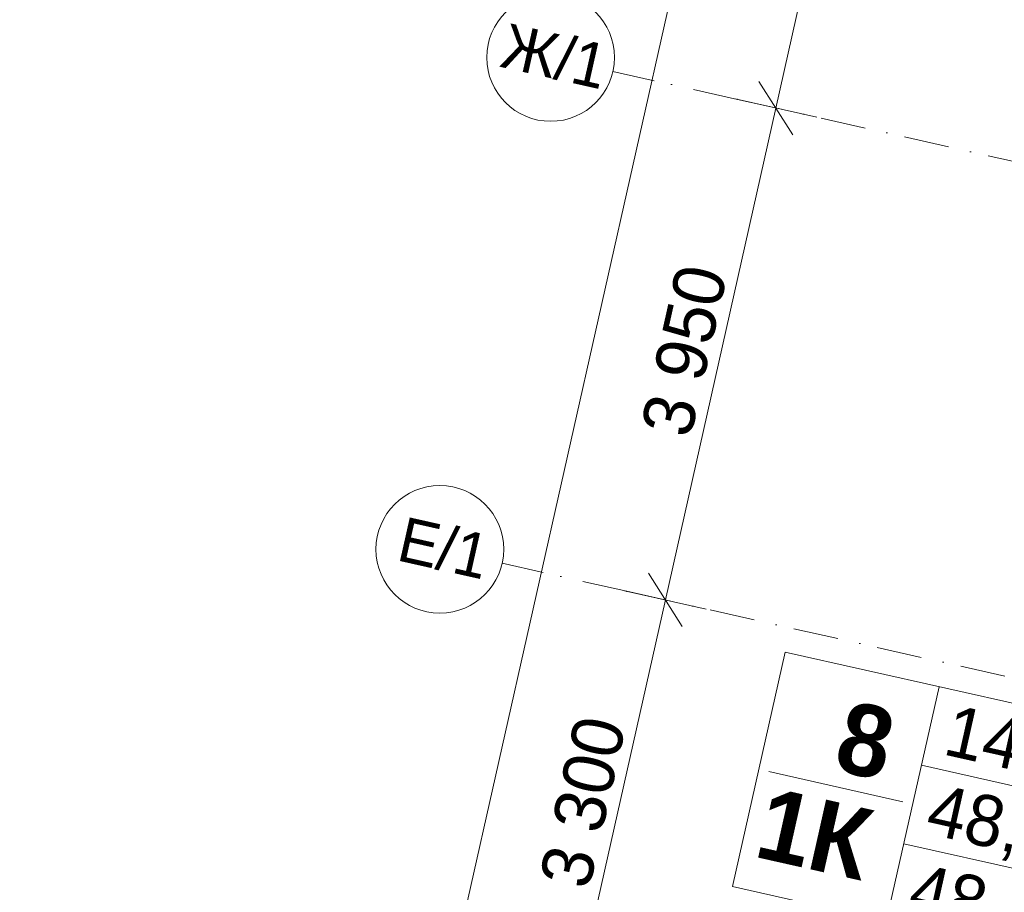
# Model space of a CAD drawing. Header units: millimetres. Extents: x -7213913 to -6930480, y 6129472 to 6353620.
# Tile 44 of 256: x -7212956 to -7205246, y 6176516 to 6183354. Entities that reach past the tile are written whole.
import ezdxf
from ezdxf.enums import TextEntityAlignment as Align

# ---------------------------------------------------------------- set-up
doc = ezdxf.new("R2010")
doc.units = ezdxf.units.MM
doc.header["$MEASUREMENT"] = 0
doc.linetypes.add('Штрихпунктирная', pattern=[670.277762, 352.777767, -176.388884, 0, -141.111112])
doc.layers.add('S - квартира_маркер.АР', color=7, linetype='Continuous')
doc.layers.add('АР-Чертеж-Оси_Осевые размеры.АР', color=7, linetype='Continuous')
for name, color, linetype, lineweight in [('S - квартира_маркер.АР_Ном._пера__1', 7, 'Continuous', 0), ('АР-Чертеж-Оси_Осевые размеры.АР_Ном._пера__1', 7, 'Continuous', 0), ('АР-Чертеж-Оси_Осевые размеры.АР_Ном._пера__120', 7, 'Continuous', 0)]:
    doc.layers.add(name, color=color, linetype=linetype, lineweight=lineweight)
doc.styles.add('РЎР“Р•РќР•Р\xa0Р\x98Р\xa0_РЎРўР\x98Р›Р¬_5', font='GOTHIC.TTF')
doc.styles.add('РЎР“Р•РќР•Р\xa0Р\x98Р\xa0_РЎРўР\x98Р›Р¬_6', font='GOTHICB.TTF')
doc.dimstyles.new('СГЕНЕРИР_СТИЛЬ__1', dxfattribs={"dimtxt": 400, "dimasz": 332.5, "dimexe": 0.18, "dimexo": 0.0625, "dimgap": 0, "dimtad": 1, "dimdec": 0, "dimzin": 0, "dimdsep": 46, "dimtxsty": 'РЎР“Р•РќР•Р\xa0Р\x98Р\xa0_РЎРўР\x98Р›Р¬_5', "dimblk": 'ARROWHEAD_6', "dimblk1": 'ARROWHEAD_6', "dimblk2": 'ARROWHEAD_6', "dimcen": 0.09, "dimse1": 1, "dimse2": 1, "dimclrd": 7, "dimclre": 7, "dimclrt": 7, "dimazin": 0, "dimtfac": 1, "dimtdec": 4, "dimtmove": 0, "dimatfit": 3, "dimfxl": 1, "dimtolj": 1, "dimtzin": 0, "dimarcsym": 0})
doc.dimstyles.new('СГЕНЕРИР_СТИЛЬ__2', dxfattribs={"dimtxt": 400, "dimasz": 332.5, "dimexe": 0.18, "dimexo": 0.0625, "dimgap": 0, "dimtad": 1, "dimdec": 0, "dimzin": 0, "dimdsep": 46, "dimtxsty": 'РЎР“Р•РќР•Р\xa0Р\x98Р\xa0_РЎРўР\x98Р›Р¬_5', "dimblk": 'ARROWHEAD_6', "dimblk1": 'ARROWHEAD_6', "dimblk2": 'ARROWHEAD_6', "dimcen": 0.09, "dimse1": 1, "dimse2": 1, "dimclrd": 7, "dimclre": 7, "dimclrt": 7, "dimazin": 0, "dimtfac": 1, "dimtdec": 4, "dimtmove": 2, "dimatfit": 3, "dimfxl": 1, "dimtolj": 1, "dimtzin": 0, "dimarcsym": 0})

# ---------------------------------------------------------------- blocks, each defined once
blk = doc.blocks.new('labelLabPP_FlatE34FrameRed3d[100]_10', base_point=(-7207010, 6177816.8))
at = {"layer": 'S - квартира_маркер.АР_Ном._пера__1', "color": 7, "linetype": 'Continuous', "lineweight": 0}
for p, q in [((-7206961.7, 6178397.3), (-7207373.9, 6176561.8)), ((-7206961.7, 6178397.3), (-7204285.9, 6177796.3)), ((-7205757.4, 6178126.8), (-7206169.7, 6176291.3)), ((-7204285.9, 6177796.3), (-7204698.1, 6175960.8)), ((-7205895.5, 6177511.9), (-7204424, 6177181.4)), ((-7207089.7, 6177462), (-7206041.6, 6177226.6)), ((-7206033.7, 6176896.9), (-7204562.1, 6176566.4)), ((-7207373.9, 6176561.8), (-7204698.1, 6175960.8))]:
    blk.add_line(p, q, dxfattribs=at)
at = {"layer": 'S - квартира_маркер.АР_Ном._пера__1', "color": 7, "lineweight": 0}
for tag, height, style, p in [('TS_FLATNUMBER', 560, 'РЎР“Р•РќР•Р\xa0Р\x98Р\xa0_РЎРўР\x98Р›Р¬_6', (-7205927.7, 6177615.6)), ('TS_POSTFIXNUMROOMS', 560, 'РЎР“Р•РќР•Р\xa0Р\x98Р\xa0_РЎРўР\x98Р›Р¬_6', (-7206103, 6176835.1)), ('TS_LIVING_ROOM_AREA', 400, 'РЎР“Р•РќР•Р\xa0Р\x98Р\xa0_РЎРўР\x98Р›Р¬_5', (-7204387.5, 6177501.7)), ('TS_WITHOUTBALK', 400, 'РЎР“Р•РќР•Р\xa0Р\x98Р\xa0_РЎРўР\x98Р›Р¬_5', (-7204526.3, 6176883.8)), ('TS_ALLSQUARE', 400, 'РЎР“Р•РќР•Р\xa0Р\x98Р\xa0_РЎРўР\x98Р›Р¬_5', (-7204666.5, 6176259.3))]:
    blk.add_attdef(tag, text='', height=height, rotation=347.34172, dxfattribs=dict(at, style=style)).set_placement(p, align=Align.MIDDLE_RIGHT)
blk = doc.blocks.new('*D880', base_point=(-6566190.3, 6562677.8))
at = {"layer": 'АР-Чертеж-Оси_Осевые размеры.АР_Ном._пера__1', "color": 7, "linetype": 'Continuous', "lineweight": 0, "transparency": 16777216}
for p, q in [((-7205367.1, 6190086.5), (-7205912.7, 6187657)), ((-7205780.3, 6187448), (-7206045.1, 6187866.1)), ((-7206232.9, 6187728.9), (-7205592.6, 6187585.1)), ((-7205912.7, 6187657), (-7207034.7, 6182661.5)), ((-7206902.3, 6182452.4), (-7207167.1, 6182870.6)), ((-7207354.8, 6182733.4), (-7206714.5, 6182589.6)), ((-7207034.7, 6182661.5), (-7207900.3, 6178807.5))]:
    blk.add_line(p, q, dxfattribs=at)
at = {"layer": 'АР-Чертеж-Оси_Осевые размеры.АР_Ном._пера__1', "color": 7, "lineweight": 0, "transparency": 16777216, "insert": (-7206706.2, 6184489), "char_height": 400, "attachment_point": 7, "rotation": 77.34172, "style": 'РЎР“Р•РќР•Р\xa0Р\x98Р\xa0_РЎРўР\x98Р›Р¬_5'}
blk.add_mtext('\\A1;{\\pql;\\fCentury Gothic|b0|i0|c204|p0;\\W1.000000;5\xa0120}', dxfattribs=at)
blk = doc.blocks.new('ARROWHEAD_6')
at = {"color": 0, "linetype": 'Continuous', "lineweight": 0}
for p, q in [((-0.5, -0.5), (0.5, 0.5)), ((0, 0), (-1, 0))]:
    blk.add_line(p, q, dxfattribs=at)
blk = doc.blocks.new('*D881', base_point=(-6566190.3, 6562677.8))
at = {"layer": 'АР-Чертеж-Оси_Осевые размеры.АР_Ном._пера__1', "color": 7, "linetype": 'Continuous', "lineweight": 0, "transparency": 16777216}
for p, q in [((-7206902.3, 6182452.4), (-7207167.1, 6182870.6)), ((-7207034.7, 6182661.5), (-7207900.3, 6178807.5)), ((-7207767.9, 6178598.4), (-7208032.7, 6179016.6))]:
    blk.add_line(p, q, dxfattribs=at)
at = {"layer": 'АР-Чертеж-Оси_Осевые размеры.АР_Ном._пера__1', "color": 7, "lineweight": 0, "transparency": 16777216, "insert": (-7207700, 6180064.2), "char_height": 400, "attachment_point": 7, "rotation": 77.34172, "style": 'РЎР“Р•РќР•Р\xa0Р\x98Р\xa0_РЎРўР\x98Р›Р¬_5'}
blk.add_mtext('\\A1;{\\pql;\\fCentury Gothic|b0|i0|c204|p0;\\W1.000000;3\xa0950}', dxfattribs=at)
blk = doc.blocks.new('*D882', base_point=(-6566190.3, 6562677.8))
at = {"layer": 'АР-Чертеж-Оси_Осевые размеры.АР_Ном._пера__1', "color": 7, "linetype": 'Continuous', "lineweight": 0, "transparency": 16777216}
for p, q in [((-7207034.7, 6182661.5), (-7207900.3, 6178807.5)), ((-7207767.9, 6178598.4), (-7208032.7, 6179016.6)), ((-7208220.4, 6178879.4), (-7207580.1, 6178735.6)), ((-7207900.3, 6178807.5), (-7208623.4, 6175587.7)), ((-7208491, 6175378.6), (-7208755.8, 6175796.8))]:
    blk.add_line(p, q, dxfattribs=at)
at = {"layer": 'АР-Чертеж-Оси_Осевые размеры.АР_Ном._пера__1', "color": 7, "lineweight": 0, "transparency": 16777216, "insert": (-7208494.4, 6176527.4), "char_height": 400, "attachment_point": 7, "rotation": 77.34172, "style": 'РЎР“Р•РќР•Р\xa0Р\x98Р\xa0_РЎРўР\x98Р›Р¬_5'}
blk.add_mtext('\\A1;{\\pql;\\fCentury Gothic|b0|i0|c204|p0;\\W1.000000;3\xa0300}', dxfattribs=at)
blk = doc.blocks.new('*D883', base_point=(-6566190.3, 6562677.8))
at = {"layer": 'АР-Чертеж-Оси_Осевые размеры.АР_Ном._пера__1', "color": 7, "linetype": 'Continuous', "lineweight": 0, "transparency": 16777216}
for p, q in [((-7207900.3, 6178807.5), (-7208623.4, 6175587.7)), ((-7208491, 6175378.6), (-7208755.8, 6175796.8)), ((-7208943.6, 6175659.6), (-7208303.3, 6175515.8)), ((-7208623.4, 6175587.7), (-7209445.2, 6171928.8)), ((-7209312.8, 6171719.8), (-7209577.6, 6172137.9)), ((-7209765.3, 6172000.8), (-7209125, 6171856.9))]:
    blk.add_line(p, q, dxfattribs=at)
at = {"layer": 'АР-Чертеж-Оси_Осевые размеры.АР_Ном._пера__1', "color": 7, "lineweight": 0, "transparency": 16777216, "insert": (-7209266.8, 6173088), "char_height": 400, "attachment_point": 7, "rotation": 77.34172, "style": 'РЎР“Р•РќР•Р\xa0Р\x98Р\xa0_РЎРўР\x98Р›Р¬_5'}
blk.add_mtext('\\A1;{\\pql;\\fCentury Gothic|b0|i0|c204|p0;\\W1.000000;3\xa0750}', dxfattribs=at)
blk = doc.blocks.new('*D887', base_point=(-6566190.3, 6562677.8))
at = {"layer": 'АР-Чертеж-Оси_Осевые размеры.АР_Ном._пера__1', "color": 7, "linetype": 'Continuous', "lineweight": 0, "transparency": 16777216}
for p, q in [((-7202914.5, 6204750.4), (-7203179.3, 6205168.6)), ((-7202989.4, 6205215.6), (-7203046.9, 6204959.5)), ((-7203367, 6205031.4), (-7202726.8, 6204887.6)), ((-7203046.9, 6204959.5), (-7212636.3, 6162263.2)), ((-7212768.7, 6162472.3), (-7212503.9, 6162054.1)), ((-7212956.4, 6162335.1), (-7212316.1, 6162191.3)), ((-7212636.3, 6162263.2), (-7212693.8, 6162007))]:
    blk.add_line(p, q, dxfattribs=at)
at = {"layer": 'АР-Чертеж-Оси_Осевые размеры.АР_Ном._пера__1', "color": 7, "lineweight": 0, "transparency": 16777216, "insert": (-7207709.5, 6184564.6), "char_height": 400, "attachment_point": 7, "rotation": 77.34172, "style": 'РЎР“Р•РќР•Р\xa0Р\x98Р\xa0_РЎРўР\x98Р›Р¬_5'}
blk.add_mtext('\\A1;{\\pql;\\fCentury Gothic|b0|i0|c204|p0;\\W1.000000;43\xa0760}', dxfattribs=at)
blk = doc.blocks.new('Стандартный Маркер Сетки[183]_10', base_point=(-7208310.8, 6182948.1))
at = {"layer": 'АР-Чертеж-Оси_Осевые размеры.АР_Ном._пера__120', "color": 7, "linetype": 'Штрихпунктирная', "lineweight": 0}
for q in [(-7208310.8, 6182948.1), (-7183218.3, 6177312.4), (-7207335.2, 6182729)]:
    blk.add_line((-7207335.2, 6182729), q, dxfattribs=at)
at = {"layer": 'АР-Чертеж-Оси_Осевые размеры.АР_Ном._пера__120', "color": 7, "linetype": 'Continuous', "lineweight": 0}
blk.add_circle((-7208798.7, 6183057.7), 500, dxfattribs=at)
at = {"layer": 'АР-Чертеж-Оси_Осевые размеры.АР_Ном._пера__120', "color": 7, "linetype": 'Штрихпунктирная', "lineweight": 0}
blk.add_point((-7207335.2, 6182729), dxfattribs=at)
at = {"layer": 'АР-Чертеж-Оси_Осевые размеры.АР_Ном._пера__120', "color": 7, "lineweight": 0, "style": 'РЎР“Р•РќР•Р\xa0Р\x98Р\xa0_РЎРўР\x98Р›Р¬_5'}
blk.add_attdef('AC_MarkerText_1', text='', height=350, rotation=347.34172, dxfattribs=at).set_placement((-7208728.8, 6183238.8), align=Align.TOP_CENTER)
blk = doc.blocks.new('Стандартный Маркер Сетки[188]_10', base_point=(-7209178.4, 6179094.6))
at = {"layer": 'АР-Чертеж-Оси_Осевые размеры.АР_Ном._пера__120', "color": 7, "linetype": 'Штрихпунктирная', "lineweight": 0}
for q in [(-7209178.4, 6179094.6), (-7184083.8, 6173458.5), (-7208202.8, 6178875.5)]:
    blk.add_line((-7208202.8, 6178875.5), q, dxfattribs=at)
at = {"layer": 'АР-Чертеж-Оси_Осевые размеры.АР_Ном._пера__120', "color": 7, "linetype": 'Continuous', "lineweight": 0}
blk.add_circle((-7209666.3, 6179204.2), 500, dxfattribs=at)
at = {"layer": 'АР-Чертеж-Оси_Осевые размеры.АР_Ном._пера__120', "color": 7, "linetype": 'Штрихпунктирная', "lineweight": 0}
blk.add_point((-7208202.8, 6178875.5), dxfattribs=at)
at = {"layer": 'АР-Чертеж-Оси_Осевые размеры.АР_Ном._пера__120', "color": 7, "lineweight": 0, "style": 'РЎР“Р•РќР•Р\xa0Р\x98Р\xa0_РЎРўР\x98Р›Р¬_5'}
blk.add_attdef('AC_MarkerText_1', text='', height=350, rotation=347.34172, dxfattribs=at).set_placement((-7209596.4, 6179385.2), align=Align.TOP_CENTER)
blk = doc.blocks.new('Стандартный Маркер Сетки[207]_10', base_point=(-7208310.8, 6182948.1))
at = {"layer": 'АР-Чертеж-Оси_Осевые размеры.АР_Ном._пера__120', "color": 7, "linetype": 'Штрихпунктирная', "lineweight": 0}
for q in [(-7208310.8, 6182948.1), (-7183218.3, 6177312.4), (-7207335.2, 6182729)]:
    blk.add_line((-7207335.2, 6182729), q, dxfattribs=at)
at = {"layer": 'АР-Чертеж-Оси_Осевые размеры.АР_Ном._пера__120', "color": 7, "linetype": 'Continuous', "lineweight": 0}
blk.add_circle((-7208798.7, 6183057.7), 500, dxfattribs=at)
at = {"layer": 'АР-Чертеж-Оси_Осевые размеры.АР_Ном._пера__120', "color": 7, "linetype": 'Штрихпунктирная', "lineweight": 0}
blk.add_point((-7207335.2, 6182729), dxfattribs=at)
at = {"layer": 'АР-Чертеж-Оси_Осевые размеры.АР_Ном._пера__120', "color": 7, "lineweight": 0, "style": 'РЎР“Р•РќР•Р\xa0Р\x98Р\xa0_РЎРўР\x98Р›Р¬_5'}
blk.add_attdef('AC_MarkerText_1', text='', height=350, rotation=347.34172, dxfattribs=at).set_placement((-7208728.8, 6183238.8), align=Align.TOP_CENTER)
blk = doc.blocks.new('Стандартный Маркер Сетки[212]_10', base_point=(-7209178.4, 6179094.6))
at = {"layer": 'АР-Чертеж-Оси_Осевые размеры.АР_Ном._пера__120', "color": 7, "linetype": 'Штрихпунктирная', "lineweight": 0}
for q in [(-7209178.4, 6179094.6), (-7184083.8, 6173458.5), (-7208202.8, 6178875.5)]:
    blk.add_line((-7208202.8, 6178875.5), q, dxfattribs=at)
at = {"layer": 'АР-Чертеж-Оси_Осевые размеры.АР_Ном._пера__120', "color": 7, "linetype": 'Continuous', "lineweight": 0}
blk.add_circle((-7209666.3, 6179204.2), 500, dxfattribs=at)
at = {"layer": 'АР-Чертеж-Оси_Осевые размеры.АР_Ном._пера__120', "color": 7, "linetype": 'Штрихпунктирная', "lineweight": 0}
blk.add_point((-7208202.8, 6178875.5), dxfattribs=at)
at = {"layer": 'АР-Чертеж-Оси_Осевые размеры.АР_Ном._пера__120', "color": 7, "lineweight": 0, "style": 'РЎР“Р•РќР•Р\xa0Р\x98Р\xa0_РЎРўР\x98Р›Р¬_5'}
blk.add_attdef('AC_MarkerText_1', text='', height=350, rotation=347.34172, dxfattribs=at).set_placement((-7209596.4, 6179385.2), align=Align.TOP_CENTER)

msp = doc.modelspace()

# ---------------------------------------------------------------- block references
at = {"layer": 'S - квартира_маркер.АР', "color": 104, "linetype": 'Continuous', "lineweight": 15, "true_color": 0x029e21}
msp.add_blockref('labelLabPP_FlatE34FrameRed3d[100]_10', (-7207010, 6177816.8), dxfattribs=at).add_auto_attribs({'TS_POSTFIXNUMROOMS': '1К ', 'TS_FLATNUMBER': ' 8 ', 'TS_LIVING_ROOM_AREA': '14,36', 'TS_WITHOUTBALK': '48,79', 'TS_ALLSQUARE': '48,79'})
at = {"layer": 'АР-Чертеж-Оси_Осевые размеры.АР', "color": 8, "linetype": 'Continuous', "lineweight": 15}
for name, p, values in [('Стандартный Маркер Сетки[183]_10', (-7208310.8, 6182948.1), {'AC_MarkerText_1': 'Ж/1'}), ('Стандартный Маркер Сетки[207]_10', (-7208310.8, 6182948.1), {'AC_MarkerText_1': 'Ж/1'}), ('Стандартный Маркер Сетки[188]_10', (-7209178.4, 6179094.6), {'AC_MarkerText_1': 'Е/1'}), ('Стандартный Маркер Сетки[212]_10', (-7209178.4, 6179094.6), {'AC_MarkerText_1': 'Е/1'})]:
    msp.add_blockref(name, p, dxfattribs=at).add_auto_attribs(values)

# ---------------------------------------------------------------- dimensions: what is measured, and where the dimension line sits
at = {"layer": 'АР-Чертеж-Оси_Осевые размеры.АР', "color": 7, "linetype": 'Continuous', "lineweight": 0}
for base, p1, p2, dimstyle, picture, middle in [((-7212636.3, 6162263.2), (-7203353.8, 6205028.5), (-7212924.8, 6162328), 'СГЕНЕРИР_СТИЛЬ__2', '*D887', (-7207720.9, 6185426.5)), ((-7207034.7, 6182661.5), (-7207190.9, 6187944.1), (-7208310.8, 6182948.1), 'СГЕНЕРИР_СТИЛЬ__1', '*D880', (-7206751, 6185202.3)), ((-7207900.3, 6178807.5), (-7208310.8, 6182948.1), (-7209178.4, 6179094.6), 'СГЕНЕРИР_СТИЛЬ__1', '*D881', (-7207744.8, 6180777.6)), ((-7208623.4, 6175587.7), (-7209178.4, 6179094.6), (-7209883.2, 6175870.7), 'СГЕНЕРИР_СТИЛЬ__1', '*D882', (-7208539.1, 6177240.7)), ((-7209445.2, 6171928.8), (-7209883.2, 6175870.7), (-7210705, 6172211.8), 'СГЕНЕРИР_СТИЛЬ__1', '*D883', (-7209311.6, 6173801.3))]:
    dim = msp.add_linear_dim(base=base, p1=p1, p2=p2, angle=257.34172, dimstyle=dimstyle, dxfattribs=at)
    dim.commit()
    dim.dimension.update_dxf_attribs({"geometry": picture, "text_midpoint": middle, "dimtype": 160, "text_rotation": 77.34172})

doc.saveas('drawing.dxf')
